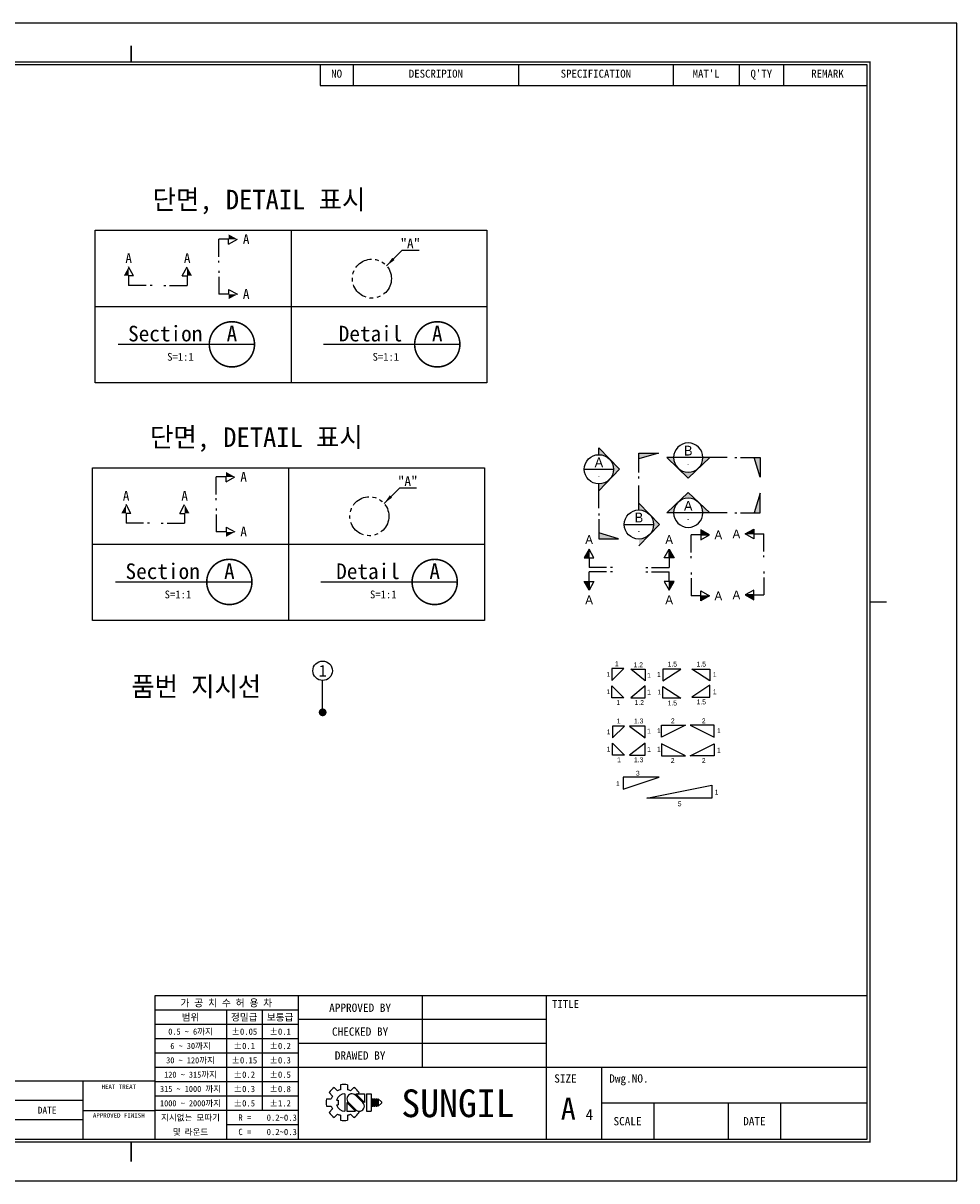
# Model space of a CAD drawing. Header units: millimetres. Extents: x -363 to 1072, y 1435 to 2763.
# Tile 8 of 16: x 833 to 1072, y 1435 to 1732. Entities that reach past the tile are written whole.
import ezdxf
from ezdxf.enums import TextEntityAlignment as Align

# ---------------------------------------------------------------- set-up
doc = ezdxf.new("R2010")
doc.units = ezdxf.units.MM
doc.header["$LTSCALE"] = 5
doc.linetypes.add('PHANTOM', pattern=[2.5, 1.25, -0.25, 0.25, -0.25, 0.25, -0.25])
for name, color, linetype in [('CZ-SYMB', 2, 'Continuous'), ('CZ-SYMB-TEX1', 6, 'Continuous'), ('D', 7, 'Continuous'), ('가는실선', 1, 'Continuous'), ('가상선', 5, 'PHANTOM'), ('외형선', 3, 'Continuous')]:
    doc.layers.add(name, color=color, linetype=linetype)
doc.styles.add('H', font='gulim.ttc')
doc.styles.add('WGTXT', font='gulim.ttc')
doc.styles.add('WMTXT', font='H2GTRM.TTF')
doc.styles.add('돋움', font='txt')
doc.styles.add('치수문자', font='txt')
doc.styles.add('품번 지시선', font='txt', dxfattribs={"height": 3})
doc.dimstyles.new('1', dxfattribs={"dimtxt": 2.5, "dimasz": 2.5, "dimexe": 1, "dimexo": 1, "dimgap": 1, "dimtad": 1, "dimdec": 3, "dimdsep": 46, "dimtxsty": '치수문자', "dimcen": 2.5, "dimclrd": 5, "dimclre": 5, "dimazin": 2, "dimtfac": 1, "dimtdec": 3, "dimtmove": 0, "dimatfit": 3, "dimfxl": 1, "dimtzin": 0, "dimarcsym": 0})
doc.dimstyles.new('4', dxfattribs={"dimtxt": 2.5, "dimasz": 2.5, "dimexe": 1, "dimexo": 1, "dimgap": 1, "dimtad": 1, "dimdec": 3, "dimlfac": 0.25, "dimdsep": 46, "dimtxsty": '치수문자', "dimcen": 2.5, "dimclrd": 1, "dimclre": 1, "dimclrt": 3, "dimazin": 2, "dimtfac": 1, "dimtdec": 3, "dimtmove": 0, "dimatfit": 3, "dimfxl": 1, "dimtzin": 0, "dimarcsym": 0})

# ---------------------------------------------------------------- blocks, each defined once
blk = doc.blocks.new('성일기공 마크')
at = {"layer": '외형선'}
for p, q in [((877.37, 15.02), (877.99, 14.4)), ((878.28, 15.94), (878.91, 15.32)), ((879.43, 16.42), (879.43, 15.54)), ((880.24, 14.8), (880.24, 11.65)), ((880.73, 16.42), (880.73, 15.54)), ((881.26, 15.32), (881.88, 15.94)), ((883.76, 13.25), (882.2, 14.8)), ((882.2, 14.8), (883.76, 14.8)), ((882.58, 14.8), (882.8, 15.02)), ((883.76, 14.8), (883.76, 13.23)), ((884.13, 14.8), (884.13, 11.65)), ((884.13, 14.8), (884.99, 14.8)), ((884.99, 14.8), (884.99, 11.65)), ((876.89, 13.88), (877.77, 13.88)), ((876.89, 13.88), (877.77, 13.88)), ((878.72, 13.66), (879.01, 13.66)), ((878.72, 12.79), (879.01, 12.79)), ((879.01, 13.66), (879.01, 12.79)), ((880.6, 13.23), (880.6, 11.65)), ((880.6, 13.2), (882.15, 11.65)), ((880.87, 13.23), (882.21, 11.89)), ((883.48, 13.23), (882.14, 14.56)), ((885.14, 13.88), (885.14, 12.58)), ((885.14, 13.88), (885.36, 13.88)), ((885.36, 13.88), (885.36, 12.58)), ((885.51, 13.88), (885.51, 12.58)), ((885.51, 13.88), (885.73, 13.88)), ((885.73, 13.88), (885.73, 12.58)), ((885.88, 13.88), (885.88, 12.58)), ((885.88, 13.88), (886.1, 13.88)), ((886.1, 13.88), (886.1, 12.58)), ((886.25, 13.88), (886.25, 12.58)), ((886.25, 13.88), (886.9, 13.33)), ((886.9, 13.12), (886.25, 12.58)), ((886.9, 13.33), (886.9, 13.23)), ((886.9, 13.33), (886.9, 13.12)), ((886.9, 13.23), (886.9, 13.12)), ((876.89, 12.58), (877.77, 12.58)), ((877.37, 11.43), (877.99, 12.05)), ((878.28, 10.51), (878.91, 11.13)), ((879.43, 10.91), (879.43, 10.03)), ((880.6, 11.65), (882.15, 11.65)), ((880.73, 10.91), (880.73, 10.03)), ((881.26, 11.13), (881.88, 10.51)), ((882.52, 11.7), (882.8, 11.43)), ((884.13, 11.65), (884.99, 11.65)), ((885.14, 12.58), (885.36, 12.58)), ((885.51, 12.58), (885.73, 12.58)), ((885.88, 12.58), (886.1, 12.58))]:
    blk.add_line(p, q, dxfattribs=at)
for centre, radius, start, end in [((880.08, 13.23), 3.26, 123.4943, 146.5057), ((880.24, 13.23), 1.58, 90, 164.0671), ((880.08, 13.23), 2.4, 105.6872, 119.3128), ((880.08, 13.23), 3.26, 78.4943, 101.5057), ((881.52, 13.88), 0.919, 43.2202, 225.8282), ((880.08, 13.23), 2.4, 60.6872, 74.3128), ((880.08, 13.23), 3.26, 33.4943, 56.5057), ((880.08, 13.23), 3.26, 168.4943, 191.5057), ((880.08, 13.23), 2.4, 150.6872, 164.3128), ((880.24, 13.23), 1.58, 195.9329, 270), ((882.84, 12.57), 0.919, 223.2202, 45.8282), ((880.08, 13.23), 3.26, 213.4943, 236.5057), ((880.08, 13.23), 2.4, 195.6872, 209.3128), ((880.08, 13.23), 2.4, 240.6872, 254.3128), ((880.08, 13.23), 2.4, 285.6872, 299.3128), ((880.08, 13.23), 3.26, 303.4943, 326.5057), ((880.08, 13.23), 3.26, 258.4943, 281.5057)]:
    blk.add_arc(centre, radius, start, end, dxfattribs=at)
blk = doc.blocks.new('A3 도각')
at = {"layer": 'D', "color": 1}
for p, q in [((79.01, 21.32), (81.14, 25)), ((81.14, 25), (83.26, 21.32)), ((79.01, 21.32), (83.26, 21.32))]:
    blk.add_line(p, q, dxfattribs=at)
at = {"layer": '가는실선'}
for p, q in [((265.7, 286.29), (265.7, 280.97)), ((308.13, 286.29), (308.13, 280.97)), ((347.73, 286.29), (347.73, 280.97)), ((364.7, 286.29), (364.7, 280.97)), ((376.01, 286.29), (376.01, 280.97)), ((257.21, 280.97), (397.54, 280.97)), ((251.56, 47.48), (251.56, 10.71)), ((283.38, 47.48), (283.38, 29.09)), ((315.2, 47.48), (315.2, 10.71)), ((251.56, 43.8), (214.79, 43.8)), ((233.17, 43.8), (233.17, 10.71)), ((242.36, 43.8), (242.36, 18.06)), ((251.56, 40.12), (214.79, 40.12)), ((315.2, 41.35), (251.56, 41.35)), ((251.56, 36.45), (214.79, 36.45)), ((251.56, 32.77), (214.79, 32.77)), ((315.2, 35.22), (251.56, 35.22)), ((251.56, 29.09), (214.79, 29.09)), ((397.54, 29.09), (251.56, 29.09)), ((329.34, 29.09), (329.34, 10.71)), ((86.09, 25.56), (86.09, 15.66)), ((141.24, 25.56), (141.24, 15.66)), ((159.63, 25.56), (159.63, 15.66)), ((178.01, 25.56), (178.01, 15.66)), ((251.56, 25.42), (214.79, 25.42)), ((251.56, 21.74), (214.79, 21.74)), ((196.4, 20.61), (76.19, 20.61)), ((196.4, 18.06), (214.79, 18.06)), ((251.56, 18.06), (214.79, 18.06)), ((397.54, 19.9), (329.34, 19.9)), ((342.78, 19.9), (342.78, 10.71)), ((361.87, 19.9), (361.87, 10.71)), ((375.31, 19.9), (375.31, 10.71)), ((251.56, 14.38), (233.17, 14.38))]:
    blk.add_line(p, q, dxfattribs=at)
for p in [(283.38, 41.35), (283.38, 35.22)]:
    blk.add_point(p, dxfattribs=at)
at = {"layer": '외형선'}
for p, q in [((257.21, 286.29), (257.21, 280.97)), ((397.54, 47.48), (214.79, 47.48)), ((214.79, 47.48), (214.79, 10.71)), ((214.79, 25.56), (76.19, 25.56)), ((76.19, 25.56), (76.19, 10.71)), ((196.4, 25.56), (196.4, 10.71)), ((196.4, 15.66), (76.19, 15.66))]:
    blk.add_line(p, q, dxfattribs=at)
at = {"layer": '외형선', "color": 0}
blk.add_lwpolyline([(420.5, 297), (0, 297), (0, 0), (420.5, 0)], close=True, dxfattribs=at)
at = {"layer": '외형선', "const_width": 0.424}
for points in [[(208.75, 287), (208.75, 291.24)], [(27.25, 148.5), (23.01, 148.5)], [(398.25, 148.5), (402.49, 148.5)], [(208.75, 10), (208.75, 4.95)]]:
    blk.add_lwpolyline(points, dxfattribs=at)
at = {"layer": '외형선', "const_width": 0.354}
blk.add_lwpolyline([(398.25, 10), (398.25, 287), (27.25, 287), (27.25, 10)], close=True, dxfattribs=at)
at = {"layer": '외형선'}
blk.add_lwpolyline([(397.54, 10.71), (397.54, 286.29), (27.96, 286.29), (27.96, 10.71)], close=True, dxfattribs=at)
at = {"xscale": 1.414285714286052, "yscale": 1.414285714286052, "zscale": 1.414285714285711}
blk.add_blockref('성일기공 마크', (-981.33, 1.39), dxfattribs=at)
at = {"color": 3}
for s, height, p in [('가 공 치 수 허 용 차', 1.8386, (233.17, 45.64)), ('범위', 1.768, (223.98, 41.96)), ('정밀급', 1.768, (237.77, 41.96)), ('보통급', 1.768, (246.96, 41.96)), ('0.5 ~ 6까지', 1.556, (223.98, 38.29)), ('%%P0.05', 1.626, (237.77, 38.29)), ('%%P0.1', 1.626, (246.96, 38.29)), ('6 ~ 30까지', 1.556, (223.98, 34.61)), ('%%P0.1', 1.626, (237.77, 34.61)), ('%%P0.2', 1.626, (246.96, 34.61)), ('30 ~ 120까지', 1.556, (223.98, 30.93)), ('%%P0.15', 1.626, (237.77, 30.93)), ('%%P0.3', 1.626, (246.96, 30.93)), ('120 ~ 315까지', 1.5557, (223.98, 27.25)), ('%%P0.2', 1.626, (237.77, 27.25)), ('%%P0.5', 1.626, (246.96, 27.25)), ('1', 2.12, (81.14, 22.88)), ('HEAT TREAT', 1.131, (205.59, 24.14)), ('315 ~ 1000 까지', 1.5557, (223.98, 23.58)), ('%%P0.3', 1.626, (237.77, 23.58)), ('%%P0.8', 1.626, (246.96, 23.58)), ('1000 ~ 2000까지', 1.5557, (223.98, 19.9)), ('%%P0.5', 1.626, (237.77, 19.9)), ('%%P1.2', 1.626, (246.96, 19.9)), ('MARK', 1.768, (81.14, 18.13)), ('REASON OF REVISIONS', 1.7679, (113.66, 18.13)), ('REVISIONER', 1.768, (150.44, 18.13)), ('CHECKER', 1.768, (168.82, 18.13)), ('DATE', 1.768, (187.21, 18.13)), ('APPROVED FINISH', 1.1314, (205.59, 16.79)), ('지시없는 모따기', 1.556, (223.98, 16.22)), ('R = ', 1.626, (238.47, 16.22)), ('SCALE', 2.121, (336.06, 15.3)), ('DATE', 2.121, (368.59, 15.3)), ('R E V I S I O N', 2.1214, (140.36, 13.4)), ('및 라운드', 1.556, (223.98, 12.55)), ('C = ', 1.626, (238.47, 12.55))]:
    blk.add_text(s, height=height, dxfattribs=at).set_placement(p, align=Align.MIDDLE_CENTER)
at = {"color": 3, "char_height": 2.1214, "attachment_point": 5, "rotation": 90, "style": 'H'}
for s, insert in [('본 도면의 모든 권리는 (주)성일기공에 있습니다.', (22.18, 256.23)), ('허가없이 무단 복제, 배포시에는 법적 제재를 받을 수 있습니다.', (25.54, 246.7)), ('A3(420x297mm)', (24.99, 21.95))]:
    blk.add_mtext(s, dxfattribs=dict(at, insert=insert))
at = {"color": 3}
for tag, height, p in [('REASONOFREVISIONS', 1.77, (113.66, 23.08)), ('REVISIONER', 1.77, (150.44, 23.08)), ('CHECKER', 1.77, (168.82, 23.08)), ('REVISIONDATE', 1.77, (187.21, 23.08)), ('HEATTREAT', 1.13, (205.59, 20.61)), ('SCALE', 2.12, (352.32, 15.3)), ('DATE', 2.12, (386.97, 15.3)), ('APRROVEDFINISH', 1.13, (205.59, 13.25))]:
    blk.add_attdef(tag, text='', height=height, dxfattribs=at).set_placement(p, align=Align.MIDDLE_CENTER)
for tag, p in [('필렛', (242.01, 16.22)), ('모따기', (242.01, 12.55))]:
    blk.add_attdef(tag, text='', height=1.63, dxfattribs=at).set_placement(p, align=Align.MIDDLE_LEFT)
at = {"layer": '외형선'}
for s, height, p in [("MAT'L", 2.042, (356.21, 284.04)), ("Q'TY", 2.042, (370.36, 284.04)), ('NO', 2.042, (261.46, 284.04)), ('DESCRIPION', 2.042, (286.91, 284.04)), ('SPECIFICATION', 2.0422, (327.93, 284.04)), ('REMARK', 2.042, (387.33, 284.04)), ('APPROVED BY', 2.1214, (267.47, 44.41)), ('TITLE', 2.042, (320.15, 45.36)), ('CHECKED BY', 2.121, (267.47, 38.29)), ('DRAWED BY', 2.121, (267.47, 32.16)), ('SIZE', 2.121, (320.15, 26.26)), ('Dwg.NO.', 2.121, (336.41, 26.26)), ('SUNGIL', 7.117, (292.57, 19.9)), ('A', 5.66, (320.86, 18.49))]:
    blk.add_text(s, height=height, dxfattribs=at).set_placement(p, align=Align.MIDDLE_CENTER)
for tag, height, p in [('APPROVED', 2.12, (299.29, 44.41)), ('도면타이틀', 7.07, (363.99, 38.29)), ('CHECKED', 2.12, (299.29, 38.29)), ('DRAWED', 2.12, (299.29, 32.16)), ('도면번호', 3.54, (370.71, 24.5)), ('도면SIZE', 2.83, (324.76, 16.99))]:
    blk.add_attdef(tag, text='', height=height, dxfattribs=at).set_placement(p, align=Align.MIDDLE_CENTER)
blk = doc.blocks.new('section')
at = {"layer": '가는실선', "const_width": 0.4}
blk.add_lwpolyline([(0, 0, 1), (11.6, 0, 1)], format="xyb", close=True, dxfattribs=at)
blk.add_lwpolyline([(11.6, 0), (-23.41, 0)], dxfattribs=at)
at = {"layer": '외형선'}
for tag, height, p in [('SECTION', 4, (-11.3, 2.75)), ('A', 4, (5.8, 2.75)), ('SCALE', 2, (-7.39, -3.21))]:
    blk.add_attdef(tag, text='', height=height, dxfattribs=at).set_placement(p, align=Align.MIDDLE_CENTER)
blk = doc.blocks.new('Detail')
at = {"layer": '가는실선', "const_width": 0.4}
blk.add_lwpolyline([(410.37, 67.2, 1), (421.97, 67.2, 1)], format="xyb", close=True, dxfattribs=at)
blk.add_lwpolyline([(421.97, 67.2), (386.96, 67.2)], dxfattribs=at)
at = {"layer": '외형선'}
for tag, height, p in [('DETAIL', 4, (399.07, 69.95)), ('A', 4, (416.17, 69.95)), ('SCALE', 2, (402.98, 63.99))]:
    blk.add_attdef(tag, text='', height=height, dxfattribs=at).set_placement(p, align=Align.MIDDLE_CENTER)
blk = doc.blocks.new('단면기호')
at = {"layer": '가는실선'}
blk.add_hatch(color=256, dxfattribs=at).paths.add_polyline_path([(-6, 4.75), (-6, 2.5), (-7.25, 2.5)])
for p, q in [((-4.75, 2.5), (-6, 4.75)), ((-6, 2.5), (-6, 0)), ((-4.75, 2.5), (-6, 2.5)), ((-1.5, 0), (-6, 0)), ((0, 0), (-0.5, 0))]:
    blk.add_line(p, q, dxfattribs=at)
at = {"layer": '외형선', "flags": 4}
blk.add_attdef('SMKV', text='', height=3, rotation=270, dxfattribs=at).set_placement((-6, 7), align=Align.MIDDLE_CENTER)
blk.add_attdef('SMKH', text='', height=3, dxfattribs=at).set_placement((-6, 7), align=Align.MIDDLE_CENTER)
blk = doc.blocks.new('CZSECMU-MAJD')
blk.add_hatch(color=1).paths.add_polyline_path([(12.5, 0), (9, 0), (20, -10.5), (31, 0), (27.5, 0, -1)])
at = {"color": 1}
for p, q in [((20, -10.5), (9, 0)), ((31, 0), (20, -10.5))]:
    blk.add_line(p, q, dxfattribs=at)
blk.add_lwpolyline([(0, 0), (31, 0)], dxfattribs=at)
blk.add_circle((20, 0), 7.5, dxfattribs=at)
at = {"color": 1, "style": 'WGTXT'}
blk.add_attdef('BLSECS', text='', height=2.5, dxfattribs=at).set_placement((20, -3.24), align=Align.MIDDLE_CENTER)
at = {"layer": 'CZ-SYMB-TEX1', "style": 'WMTXT', "flags": 4}
blk.add_attdef('BLSECM', text='', height=5, dxfattribs=at).set_placement((20, 3.57), align=Align.MIDDLE)
blk = doc.blocks.new('CZSECMU-MAJU')
blk.add_hatch(color=1).paths.add_polyline_path([(12.5, 0), (9, 0), (20, 10.5), (31, 0), (27.5, 0, 1)])
at = {"color": 1}
for p, q in [((20, 10.5), (9, 0)), ((31, 0), (20, 10.5))]:
    blk.add_line(p, q, dxfattribs=at)
blk.add_lwpolyline([(0, 0), (31, 0)], dxfattribs=at)
blk.add_circle((20, 0), 7.5, dxfattribs=at)
blk = doc.blocks.new('CZSECMU-ARW3')
blk.add_hatch(color=1).paths.add_polyline_path([(12, 9.5), (12, 5), (14.5, 5)])
at = {"color": 1}
for p, q in [((0, 0), (1, 0)), ((3, 0), (12, 0)), ((12, 5), (12, 0))]:
    blk.add_line(p, q, dxfattribs=at)
blk.add_lwpolyline([(12, 5), (12, 9.5), (14.5, 5), (9.5, 5), (12, 9.5)], dxfattribs=at)
at = {"layer": 'CZ-SYMB-TEX1', "style": 'WMTXT', "flags": 4}
blk.add_attdef('SMKV', text='', height=4.5, rotation=270, dxfattribs=at).set_placement((12, 14), align=Align.MIDDLE)
blk.add_attdef('SMKH', text='', height=4.5, dxfattribs=at).set_placement((12, 12.14), align=Align.CENTER)
blk = doc.blocks.new('CZSECMU-ARW4')
blk.add_hatch(color=1).paths.add_polyline_path([(-14.5, 5), (-12, 5), (-12, 9.5)])
at = {"color": 1}
for p, q in [((-12, 5), (-12, 0)), ((-3, 0), (-12, 0)), ((0, 0), (-1, 0))]:
    blk.add_line(p, q, dxfattribs=at)
blk.add_lwpolyline([(-12, 5), (-12, 9.5), (-14.5, 5), (-9.5, 5), (-12, 9.5)], dxfattribs=at)
at = {"layer": 'CZ-SYMB-TEX1', "style": 'WMTXT', "flags": 4}
blk.add_attdef('SMKV', text='', height=4.5, rotation=270, dxfattribs=at).set_placement((-12, 14), align=Align.MIDDLE_CENTER)
blk.add_attdef('SMKH', text='', height=4.5, dxfattribs=at).set_placement((-12, 14.2), align=Align.MIDDLE_CENTER)
blk = doc.blocks.new('CZSECMU-ARW1')
blk.add_hatch(color=1).paths.add_polyline_path([(13, 10), (10, 0), (13, 0)])
at = {"color": 1}
for p, q in [((0, 0), (1, 0)), ((3, 0), (13, 0)), ((10, 0), (13, 0))]:
    blk.add_line(p, q, dxfattribs=at)
blk.add_lwpolyline([(13, 0), (13, 10), (10, 0)], dxfattribs=at)
at = {"layer": 'CZ-SYMB-TEX1', "style": 'WMTXT', "flags": 4}
blk.add_attdef('SMKV', text='', height=4.5, rotation=270, dxfattribs=at).set_placement((13, 14), align=Align.MIDDLE)
blk.add_attdef('SMKH', text='', height=4.5, dxfattribs=at).set_placement((13, 12.14), align=Align.CENTER)
blk = doc.blocks.new('CZSECMU-ARW2')
blk.add_hatch(color=1).paths.add_polyline_path([(-13, 0), (-10, 0), (-13, 10)])
at = {"color": 1}
for p, q in [((-3, 0), (-13, 0)), ((0, 0), (-1, 0))]:
    blk.add_line(p, q, dxfattribs=at)
blk.add_lwpolyline([(-13, 0), (-13, 10), (-10, 0)], close=True, dxfattribs=at)
at = {"layer": 'CZ-SYMB-TEX1', "style": 'WMTXT', "flags": 4}
blk.add_attdef('SMKV', text='', height=4.5, rotation=270, dxfattribs=at).set_placement((-13, 14), align=Align.MIDDLE)
blk.add_attdef('SMKH', text='', height=4.5, dxfattribs=at).set_placement((-13, 12.14), align=Align.CENTER)
blk = doc.blocks.new('CZ-SYMB-TEX2')
blk.add_hatch(color=1).paths.add_polyline_path([(304.56, 316.1), (304.56, 312.6), (315.06, 323.6), (304.56, 334.6), (304.56, 331.1, -1)])
at = {"color": 1}
for p, q in [((304.56, 334.6), (315.06, 323.6)), ((315.06, 323.6), (304.56, 312.6))]:
    blk.add_line(p, q, dxfattribs=at)
for points in [[(304.56, 331.1), (304.56, 334.6)], [(297.06, 323.6), (312.06, 323.6)], [(304.56, 303.6), (304.56, 316.1)]]:
    blk.add_lwpolyline(points, dxfattribs=at)
blk.add_circle((304.56, 323.6), 7.5, dxfattribs=at)
at = {"color": 1, "style": 'WGTXT'}
blk.add_attdef('BLSECS', text='', height=2.5, dxfattribs=at).set_placement((304.56, 320.36), align=Align.MIDDLE_CENTER)
at = {"layer": 'CZ-SYMB-TEX1', "style": 'WMTXT', "flags": 4}
blk.add_attdef('BLSECM', text='', height=5, dxfattribs=at).set_placement((304.56, 327.17), align=Align.MIDDLE)
blk = doc.blocks.new('CZ-SYMB-TEX3')
blk.add_hatch(color=1).paths.add_polyline_path([(266.74, 316.1), (266.74, 312.6), (277.24, 323.6), (266.74, 334.6), (266.74, 331.1, -1)])
at = {"color": 1}
for p, q in [((266.74, 334.6), (277.24, 323.6)), ((277.24, 323.6), (266.74, 312.6))]:
    blk.add_line(p, q, dxfattribs=at)
for points in [[(266.74, 331.1), (266.74, 343.6)], [(266.74, 331.1), (266.74, 334.6)], [(259.24, 323.6), (274.24, 323.6)]]:
    blk.add_lwpolyline(points, dxfattribs=at)
blk.add_circle((266.74, 323.6), 7.5, dxfattribs=at)
at = {"color": 1, "style": 'WGTXT'}
blk.add_attdef('BLSECS', text='', height=2.5, dxfattribs=at).set_placement((266.74, 320.36), align=Align.MIDDLE_CENTER)
at = {"layer": 'CZ-SYMB-TEX1', "style": 'WMTXT', "flags": 4}
blk.add_attdef('BLSECM', text='', height=5, dxfattribs=at).set_placement((266.74, 327.17), align=Align.MIDDLE)
blk = doc.blocks.new('DEATIL')
at = {"layer": '외형선', "style": '치수문자'}
blk.add_attdef('"A"', text='', height=2.5, dxfattribs=at).set_placement((6.08, 5.73), align=Align.MIDDLE_CENTER)
at = {"layer": '가는실선'}
blk.add_leader([(0, 0), (4.01, 4.01), (8.32, 4.01)], dimstyle='1', override={"dimgap": 1, "dimtad": 0}, dxfattribs=at)

msp = doc.modelspace()

# ---------------------------------------------------------------- linework, layer by layer
at = {"layer": '가는실선'}
for p, q in [((901.5149, 1678.7976), (901.5149, 1639.6422)), ((851.2826, 1659.2199), (951.7472, 1659.2199)), ((900.8603, 1617.8355), (900.8603, 1578.6801)), ((850.628, 1598.2578), (951.0926, 1598.2578))]:
    msp.add_line(p, q, dxfattribs=at)
for points in [[(851.2826, 1678.7976), (951.7472, 1678.7976), (951.7472, 1639.6422), (851.2826, 1639.6422)], [(850.628, 1617.8355), (951.0926, 1617.8355), (951.0926, 1578.6801), (850.628, 1578.6801)]]:
    msp.add_lwpolyline(points, close=True, dxfattribs=at)
msp.add_circle((909.6086, 1565.7924), 2.5, dxfattribs=at)
at = {"layer": '가상선', "ltscale": 0.75}
for centre in [(922.2458, 1666.3954), (921.5912, 1605.4333)]:
    msp.add_circle(centre, 5, dxfattribs=at)
at = {"layer": '외형선'}
for points in [[(983.7997, 1566.3742), (983.7997, 1563.3036), (986.8704, 1566.3742)], [(996.8898, 1563.1693), (1001.4958, 1566.24), (996.8898, 1566.24)], [(1008.9303, 1563.1693), (1004.3243, 1566.24), (1008.9303, 1566.24)], [(983.7997, 1558.8579), (983.7997, 1561.9286), (986.8704, 1558.8579)], [(996.8898, 1561.7974), (1001.4958, 1558.7267), (996.8898, 1558.7267)], [(1008.9303, 1562.0911), (1004.3243, 1559.0204), (1008.9303, 1559.0204)], [(983.9294, 1551.6158), (983.9294, 1548.5451), (987.0001, 1551.6158)], [(996.5281, 1551.8289), (1002.6695, 1551.8289), (996.5281, 1548.7582)], [(1010.0037, 1551.8289), (1003.8623, 1551.8289), (1010.0037, 1548.7582)], [(983.9294, 1544.1341), (983.9294, 1547.2048), (987.0001, 1544.1341)], [(996.5281, 1544.003), (1002.6695, 1544.003), (996.5281, 1547.0736)], [(1010.0037, 1544.003), (1003.8623, 1544.003), (1010.0037, 1547.0736)]]:
    msp.add_lwpolyline(points, close=True, dxfattribs=at)
for points in [[(988.613, 1566.24), (992.2979, 1566.24), (992.2979, 1563.1693), (988.613, 1566.24)], [(992.2979, 1561.9286), (988.613, 1558.8579), (992.2979, 1558.8579), (992.2979, 1561.9286)], [(992.2979, 1551.6158), (988.306, 1551.6158), (992.2979, 1548.5451), (992.2979, 1551.6158)], [(992.2979, 1547.2048), (988.306, 1544.1341), (992.2979, 1544.1341), (992.2979, 1547.2048)], [(995.869, 1538.5074), (986.6569, 1538.5074), (986.6569, 1535.4367), (995.869, 1538.5074)], [(1009.3994, 1536.4608), (1009.3994, 1533.1275), (992.7327, 1533.1275), (1009.3994, 1536.4608)]]:
    msp.add_lwpolyline(points, dxfattribs=at)

# ---------------------------------------------------------------- block references
ref = msp.add_blockref('A3 도각', (651.7425, 1434.9345))
ref.add_attrib('모따기', '0.2~0.3', dxfattribs={"color": 3, "height": 1.62643}).set_placement((895.2532, 1447.4802), align=Align.MIDDLE_LEFT)
ref.add_attrib('필렛', '0.2~0.3', dxfattribs={"color": 3, "height": 1.62643}).set_placement((895.2532, 1451.1574), align=Align.MIDDLE_LEFT)
ref.add_attrib('도면SIZE', '4', dxfattribs={"layer": '외형선', "height": 2.8286}).set_placement((978.0049, 1451.9266), align=Align.MIDDLE_CENTER)
for name, p, values in [('section', (880.5383, 1649.5409), {'SECTION': 'Section', 'A': 'A', 'SCALE': 'S=1:1'}), ('Detail', (522.83, 1582.3368), {'SCALE': 'S=1:1', 'A': 'A', 'DETAIL': 'Detail'}), ('section', (879.8836, 1588.5788), {'SECTION': 'Section', 'A': 'A', 'SCALE': 'S=1:1'}), ('Detail', (522.1754, 1521.3747), {'SCALE': 'S=1:1', 'A': 'A', 'DETAIL': 'Detail'})]:
    msp.add_blockref(name, p).add_auto_attribs(values)
at = {"layer": 'CZ-SYMB'}
ref = msp.add_blockref('CZSECMU-ARW3', (1004.0754, 1594.667), dxfattribs=dict(at, xscale=-0.5, yscale=0.5, zscale=0.5, rotation=270))
ref.add_attrib('SMKV', 'A', dxfattribs={"layer": 'CZ-SYMB-TEX1', "height": 2.25, "style": 'WMTXT', "flags": 4}).set_placement((1011.0754, 1600.667), align=Align.MIDDLE)
ref = msp.add_blockref('CZSECMU-ARW4', (1004.0754, 1591.0193), dxfattribs=dict(at, xscale=-0.5, yscale=0.5, zscale=0.5, rotation=270))
ref.add_attrib('SMKV', 'A', dxfattribs={"layer": 'CZ-SYMB-TEX1', "height": 2.25, "style": 'WMTXT', "flags": 4}).set_placement((1011.0754, 1585.0193), align=Align.MIDDLE)
at = {"layer": '가는실선'}
ref = msp.add_blockref('단면기호', (882.9968, 1670.498), dxfattribs=dict(at, rotation=270))
ref.add_attrib('SMKV', 'A', dxfattribs={"layer": '외형선', "height": 2.5, "style": '치수문자'}).set_placement((889.9968, 1676.498), align=Align.MIDDLE_CENTER)
for p in [(926.0068, 1669.69), (925.3522, 1608.728)]:
    msp.add_blockref('DEATIL', p, dxfattribs=at).add_auto_attribs({'"A"': '"A"'})
ref = msp.add_blockref('단면기호', (865.864, 1664.6326), dxfattribs=at)
ref.add_attrib('SMKH', 'A', dxfattribs={"layer": '외형선', "height": 2.5, "style": '치수문자'}).set_placement((859.864, 1671.6326), align=Align.MIDDLE_CENTER)
ref = msp.add_blockref('단면기호', (868.8637, 1664.6326), dxfattribs=dict(at, xscale=-1))
ref.add_attrib('SMKH', 'A', dxfattribs={"layer": '외형선', "height": 2.5, "style": '치수문자'}).set_placement((874.8717, 1671.6326), align=Align.MIDDLE_CENTER)
ref = msp.add_blockref('단면기호', (882.9968, 1668.3733), dxfattribs=dict(at, xscale=-1, rotation=270))
ref.add_attrib('SMKV', 'A', dxfattribs={"layer": '외형선', "height": 2.5, "style": '치수문자'}).set_placement((889.9968, 1662.4572), align=Align.MIDDLE_CENTER)
ref = msp.add_blockref('CZ-SYMB-TEX2', (828.1709, 1455.6809), dxfattribs=dict(at, xscale=0.5, yscale=0.5, zscale=0.5))
ref.add_attrib('BLSECS', '-', dxfattribs={"layer": '0', "height": 1.25, "style": 'WGTXT'}).set_placement((980.4522, 1615.8601), align=Align.MIDDLE_CENTER)
ref.add_attrib('BLSECM', 'A', dxfattribs={"layer": 'CZ-SYMB-TEX1', "height": 2.5, "style": 'WMTXT'}).set_placement((980.4522, 1619.2643), align=Align.MIDDLE)
at = {"layer": '가는실선', "yscale": 0.5, "zscale": 0.5}
for name, p, xscale, rotation in [('CZSECMU-ARW1', (990.7192, 1615.1237), -0.5, 270), ('CZSECMU-ARW2', (1015.2845, 1620.4811), 0.5, 180), ('CZSECMU-ARW1', (980.4522, 1606.1575), 0.5, 270)]:
    msp.add_blockref(name, p, dxfattribs=dict(at, xscale=xscale, rotation=rotation))
at = {"layer": '가는실선'}
ref = msp.add_blockref('CZSECMU-MAJD', (1013.3623, 1620.4811), dxfattribs=dict(at, xscale=-0.5, yscale=0.5, zscale=0.5))
ref.add_attrib('BLSECM', 'B', dxfattribs={"layer": 'CZ-SYMB-TEX1', "height": 2.5, "style": 'WMTXT', "flags": 4}).set_placement((1003.3623, 1622.2669), align=Align.MIDDLE)
ref.add_attrib('BLSECS', '-', dxfattribs={"layer": '0', "height": 1.25, "style": 'WGTXT'}).set_placement((1003.3724, 1618.8626), align=Align.MIDDLE_CENTER)
ref = msp.add_blockref('단면기호', (882.3422, 1609.5359), dxfattribs=dict(at, rotation=270))
ref.add_attrib('SMKV', 'A', dxfattribs={"layer": '외형선', "height": 2.5, "style": '치수문자'}).set_placement((889.3422, 1615.5359), align=Align.MIDDLE_CENTER)
ref = msp.add_blockref('CZ-SYMB-TEX3', (857.35, 1441.518), dxfattribs=dict(at, xscale=0.5, yscale=0.5, zscale=0.5))
ref.add_attrib('BLSECM', 'B', dxfattribs={"layer": 'CZ-SYMB-TEX1', "height": 2.5, "style": 'WMTXT'}).set_placement((990.7192, 1605.1014), align=Align.MIDDLE)
ref.add_attrib('BLSECS', '-', dxfattribs={"layer": '0', "height": 1.25, "style": 'WGTXT'}).set_placement((990.7192, 1601.6971), align=Align.MIDDLE_CENTER)
ref = msp.add_blockref('단면기호', (865.2094, 1603.6705), dxfattribs=at)
ref.add_attrib('SMKH', 'A', dxfattribs={"layer": '외형선', "height": 2.5, "style": '치수문자'}).set_placement((859.2094, 1610.6705), align=Align.MIDDLE_CENTER)
ref = msp.add_blockref('단면기호', (868.2091, 1603.6705), dxfattribs=dict(at, xscale=-1))
ref.add_attrib('SMKH', 'A', dxfattribs={"layer": '외형선', "height": 2.5, "style": '치수문자'}).set_placement((874.2171, 1610.6705), align=Align.MIDDLE_CENTER)
ref = msp.add_blockref('CZSECMU-MAJU', (1013.3623, 1606.3182), dxfattribs=dict(at, xscale=-0.5, yscale=0.5, zscale=0.5))
ref.add_attrib('BLSECM', 'A', dxfattribs={"layer": 'CZ-SYMB-TEX1', "height": 2.5, "style": 'WMTXT', "flags": 4}).set_placement((1003.3623, 1608.1039), align=Align.MIDDLE)
ref.add_attrib('BLSECS', '-', dxfattribs={"layer": '0', "height": 1.25, "style": 'WGTXT'}).set_placement((1003.3724, 1604.6997), align=Align.MIDDLE_CENTER)
at = {"layer": '가는실선', "xscale": 0.5, "yscale": 0.5, "zscale": 0.5}
msp.add_blockref('CZSECMU-ARW1', (1015.2845, 1606.3182), dxfattribs=at)
at = {"layer": '가는실선'}
ref = msp.add_blockref('단면기호', (882.3422, 1607.4112), dxfattribs=dict(at, xscale=-1, rotation=270))
ref.add_attrib('SMKV', 'A', dxfattribs={"layer": '외형선', "height": 2.5, "style": '치수문자'}).set_placement((889.3422, 1601.4951), align=Align.MIDDLE_CENTER)
ref = msp.add_blockref('CZSECMU-ARW3', (1022.7118, 1594.906), dxfattribs=dict(at, xscale=0.5, yscale=0.5, zscale=0.5, rotation=90))
ref.add_attrib('SMKV', 'A', dxfattribs={"layer": 'CZ-SYMB-TEX1', "height": 2.25, "style": 'WMTXT', "flags": 4}).set_placement((1015.7118, 1600.906), align=Align.MIDDLE)
ref = msp.add_blockref('CZSECMU-ARW3', (983.9361, 1592.2636), dxfattribs=dict(at, xscale=-0.5, yscale=0.5, zscale=0.5))
ref.add_attrib('SMKH', 'A', dxfattribs={"layer": '외형선', "height": 2.25, "style": 'H', "flags": 4}).set_placement((977.9361, 1598.3321), align=Align.CENTER)
ref = msp.add_blockref('CZSECMU-ARW4', (992.4683, 1592.2636), dxfattribs=dict(at, xscale=-0.5, yscale=0.5, zscale=0.5))
ref.add_attrib('SMKH', 'A', dxfattribs={"layer": 'CZ-SYMB-TEX1', "height": 2.25, "style": 'WMTXT', "flags": 4}).set_placement((998.4683, 1598.3321), align=Align.CENTER)
ref = msp.add_blockref('CZSECMU-ARW3', (983.9361, 1591.1934), dxfattribs=dict(at, xscale=0.5, yscale=0.5, zscale=0.5, rotation=180))
ref.add_attrib('SMKH', 'A', dxfattribs={"layer": 'CZ-SYMB-TEX1', "height": 2.25, "style": 'WMTXT', "flags": 4}).set_placement((977.9361, 1582.878), align=Align.CENTER)
ref = msp.add_blockref('CZSECMU-ARW4', (992.4683, 1591.1934), dxfattribs=dict(at, xscale=0.5, yscale=0.5, zscale=0.5, rotation=180))
ref.add_attrib('SMKH', 'A', dxfattribs={"layer": 'CZ-SYMB-TEX1', "height": 2.25, "style": 'WMTXT', "flags": 4}).set_placement((998.4683, 1582.878), align=Align.CENTER)
ref = msp.add_blockref('CZSECMU-ARW4', (1022.7118, 1591.2582), dxfattribs=dict(at, xscale=0.5, yscale=0.5, zscale=0.5, rotation=90))
ref.add_attrib('SMKV', 'A', dxfattribs={"layer": 'CZ-SYMB-TEX1', "height": 2.25, "style": 'WMTXT', "flags": 4}).set_placement((1015.7118, 1585.2582), align=Align.MIDDLE)

# ---------------------------------------------------------------- texts
at = {"layer": '외형선'}
for s, p in [('단면, DETAIL 표시', (866.0098, 1684.1782)), ('단면, DETAIL 표시', (865.3552, 1623.2161)), ('품번 지시선', (860.5287, 1559.2696))]:
    msp.add_text(s, height=5, dxfattribs=at).set_placement(p)
at = {"layer": '외형선', "style": '돋움'}
for s, rotation, p in [('1', 0, (985.0472, 1567.5914)), ('1', 0, (982.8606, 1564.8616)), ('1.2', 360, (990.5597, 1567.3068)), ('1', 360, (993.3115, 1564.6355)), ('1', 360, (995.8328, 1564.8605)), ('1.5', 360, (999.2845, 1567.4896)), ('1.5', 360, (1006.719, 1567.4896)), ('1', 360, (1010.1566, 1564.7995)), ('1', 0, (982.8606, 1560.4159)), ('1', 360, (993.3115, 1560.3241)), ('1', 360, (995.9212, 1560.3569)), ('1', 360, (1010.1566, 1560.3949)), ('1', 0, (985.4046, 1557.6521)), ('1.2', 360, (990.8007, 1557.6521)), ('1.5', 360, (999.2845, 1557.5097)), ('1.5', 360, (1006.719, 1557.8035)), ('1', 360, (985.5161, 1552.9083)), ('1.3', 360, (990.6472, 1552.9115)), ('2', 360, (999.3893, 1552.9474)), ('2', 360, (1007.3284, 1552.9474)), ('1', 360, (982.9238, 1550.1031)), ('1', 360, (993.3115, 1550.3257)), ('1', 360, (995.8481, 1550.4274)), ('1', 360, (1011.2253, 1550.4274)), ('1', 360, (982.9238, 1545.6922)), ('1', 360, (993.3115, 1545.6074)), ('1', 360, (995.8481, 1545.6722)), ('1', 360, (1011.2253, 1545.4129)), ('1', 360, (985.6182, 1542.9559)), ('1.3', 360, (990.6472, 1542.9559)), ('2', 360, (999.3715, 1542.7684)), ('2', 360, (1007.3284, 1542.7684)), ('3', 360, (990.4273, 1539.5022)), ('1', 360, (985.3018, 1536.822)), ('1', 360, (1010.6256, 1534.6332)), ('5', 360, (1001.1577, 1531.6585))]:
    msp.add_text(s, height=1.25, rotation=rotation, dxfattribs=at).set_placement(p, align=Align.MIDDLE_CENTER)
at = {"layer": '외형선', "color": 3, "insert": (909.6086, 1565.7924), "char_height": 3, "attachment_point": 5, "style": '품번 지시선'}
msp.add_mtext('1', dxfattribs=at)

# ---------------------------------------------------------------- leaders
at = {"layer": '가는실선'}
msp.add_leader([(909.6086, 1555.1286), (909.6086, 1563.2924)], dimstyle='4', override={"dimasz": 2, "dimgap": 0.5, "dimtad": 0, "dimldrblk": 'Dot'}, dxfattribs=at)

doc.saveas('drawing.dxf')
